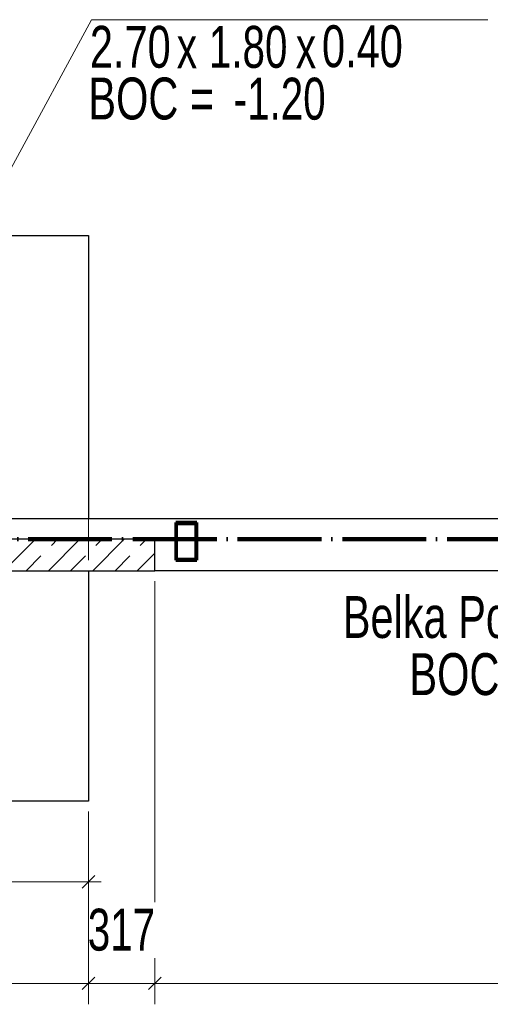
# Model space of a CAD drawing. Header units: millimetres. Extents: x 0 to 60000, y 0 to 29700.
# Tile 56 of 86: x 36822 to 39070, y 5055 to 9756. Entities that reach past the tile are written whole.
import ezdxf

# ---------------------------------------------------------------- set-up
doc = ezdxf.new("R2010")
doc.units = ezdxf.units.MM
for name, pattern in [('ALL_S16', [170, 100, -70]), ('STRICHPUNKT2_S11', [500, 400, -50, 0, -50]), ('STRICHPUNKT2_S5', [1100, 800, -100, 100, -100]), ('VERDECKT2_S2', [270, 200, -70])]:
    doc.linetypes.add(name, pattern=pattern)
for name, color, linetype, lineweight in [('AS_Belki', 7, 'Continuous', 25), ('Ogólne', 7, 'Continuous', 25), ('Osie', 30, 'STRICHPUNKT2_S5', 18), ('Standard', 7, 'Continuous', 25), ('Ściana nośna', 7, 'Continuous', 70)]:
    doc.layers.add(name, color=color, linetype=linetype, lineweight=lineweight)
doc.styles.add('ARIAL', font='ARIAL.TTF')

msp = doc.modelspace()

# ---------------------------------------------------------------- linework, layer by layer
at = {"layer": 'AS_Belki', "color": 30, "linetype": 'Continuous', "lineweight": 70, "transparency": 33554687}
for p, q in [((37567.5, 7354.8), (37567.5, 7174.8)), ((37667.5, 7354.8), (37567.5, 7354.8)), ((37571.5, 7178.8), (37571.5, 7350.8)), ((37571.5, 7350.8), (37663.5, 7350.8)), ((37663.5, 7350.8), (37663.5, 7178.8)), ((37667.5, 7174.8), (37667.5, 7354.8)), ((37567.5, 7174.8), (37667.5, 7174.8)), ((37663.5, 7178.8), (37571.5, 7178.8))]:
    msp.add_line(p, q, dxfattribs=at)
at = {"layer": 'Ogólne', "color": 4, "linetype": 'Continuous', "lineweight": 13, "transparency": 33554687}
for p, q in [((37467.5, 5542.6), (37467.5, 7074.8)), ((37151, 5154.7), (37151, 5974.8)), ((37151, 5639.3), (37151, 5739.3)), ((37121, 5609.4), (37181, 5669.3)), ((36251, 5639.3), (37151, 5639.3)), ((37151, 5639.3), (37151, 5539.3)), ((37151, 5639.3), (37211, 5639.3)), ((37151, 5154.7), (37151, 5254.7)), ((37151, 5154.7), (37151, 5254.7)), ((37467.5, 5154.7), (37467.5, 5254.7)), ((37121, 5124.7), (37181, 5184.6)), ((37121, 5124.7), (37181, 5184.6)), ((37437.5, 5124.7), (37497.5, 5184.6)), ((37151, 5154.7), (37091, 5154.7)), ((37151, 5154.7), (37151, 5054.7)), ((37151, 5154.7), (37211, 5154.7)), ((37151, 5154.7), (37151, 5054.7)), ((37151, 5154.7), (37151, 5154.7)), ((37467.5, 5154.7), (37467.5, 5054.7)), ((37467.5, 5154.7), (41117.5, 5154.7))]:
    msp.add_line(p, q, dxfattribs=at)
for points in [[(37467.5, 5154.7), (37467.5, 5256.5), (37467.5, 5256.5), (37467.5, 5266.3), (37467.5, 5266.3), (37467.5, 5274.7)], [(35351, 5154.7), (36046.3, 5154.7), (36046.3, 5154.7), (37151, 5154.7)], [(37151, 5154.7), (37404.4, 5154.7), (37404.4, 5154.7), (37467.5, 5154.7)]]:
    msp.add_lwpolyline(points, dxfattribs=at)
at = {"layer": 'Osie', "color": 1, "linetype": 'STRICHPUNKT2_S11', "lineweight": 140, "transparency": 33554687}
msp.add_line((3356, 7274.8), (44814, 7274.8), dxfattribs=at)
at = {"layer": 'Standard', "color": 3, "linetype": 'Continuous', "lineweight": 25, "transparency": 33554687}
for p, q in [((35351, 8724.8), (37151, 8724.8)), ((37151, 8724.8), (37151, 7374.8)), ((36476, 7374.8), (42034, 7374.8)), ((37151, 7124.8), (37151, 6024.8)), ((41117.5, 7124.8), (37467.5, 7124.8)), ((37151, 6024.8), (35351, 6024.8))]:
    msp.add_line(p, q, dxfattribs=at)
at = {"layer": 'Standard', "color": 3, "linetype": 'VERDECKT2_S2', "lineweight": 18, "transparency": 33554687}
msp.add_line((37151, 7374.8), (37151, 7124.8), dxfattribs=at)
at = {"layer": 'Standard', "color": 4, "linetype": 'Continuous', "lineweight": 13, "transparency": 33554687}
msp.add_lwpolyline([(39058.5, 9755.6), (37165.3, 9755.6), (36414.7, 8372.9)], dxfattribs=at)
at = {"layer": 'Ściana nośna', "color": 3, "linetype": 'Continuous', "lineweight": 25, "transparency": 33554687}
for p, q in [((37467.5, 7274.8), (36476, 7274.8)), ((37467.5, 7124.8), (37467.5, 7274.8)), ((36476, 7124.8), (37467.5, 7124.8))]:
    msp.add_line(p, q, dxfattribs=at)
at = {"layer": 'Ściana nośna', "color": 8, "linetype": 'Continuous', "lineweight": 35, "transparency": 33554687}
for p, q in [((36747, 7124.8), (36897, 7274.8)), ((36959.1, 7124.8), (37109.1, 7274.8)), ((37171.2, 7124.8), (37321.2, 7274.8)), ((37383.4, 7124.8), (37467.5, 7208.9))]:
    msp.add_line(p, q, dxfattribs=at)
at = {"layer": 'Ściana nośna', "color": 8, "linetype": 'ALL_S16', "lineweight": 35, "transparency": 33554687}
for p, q in [((36853, 7124.8), (37003, 7274.8)), ((37065.2, 7124.8), (37215.2, 7274.8)), ((37277.3, 7124.8), (37427.3, 7274.8))]:
    msp.add_line(p, q, dxfattribs=at)

# ---------------------------------------------------------------- texts
at = {"layer": 'Ogólne', "color": 3, "linetype": 'Continuous', "lineweight": 25, "transparency": 33554687, "insert": (37147.3, 5308.2), "char_height": 200, "width": 401.634, "attachment_point": 7, "style": 'ARIAL'}
msp.add_mtext('\\W0.69;317', dxfattribs=at)
at = {"layer": 'Standard', "color": 3, "linetype": 'Continuous', "lineweight": 18, "transparency": 33554687, "char_height": 200, "attachment_point": 7, "style": 'ARIAL'}
for s, insert, width in [('\\W0.71;2.70', (37157.2, 9523.3), 459.376), ('\\W0.69;1.80', (37725.5, 9523), 457.42), ('\\W0.71;0.40', (38265.8, 9526.1), 459.369), ('\\W0.70;x', (37571.8, 9523.3), 169.856), ('\\W0.70;x', (38140.5, 9523.3), 169.856), ('\\W0.71;BOC= -0.80', (38683.3, 6528.3), 1130.573)]:
    msp.add_mtext(s, dxfattribs=dict(at, insert=insert, width=width))
at = {"layer": 'Standard', "color": 3, "linetype": 'Continuous', "lineweight": 25, "transparency": 33554687, "char_height": 200, "attachment_point": 7, "style": 'ARIAL'}
for s, insert, width in [('\\W0.71;BOC =', (37150, 9276.5), 675.767), ('\\W0.69;-1.20', (37844, 9275.7), 524.169)]:
    msp.add_mtext(s, dxfattribs=dict(at, insert=insert, width=width))
at = {"layer": 'Standard', "color": 2, "linetype": 'Continuous', "lineweight": 50, "transparency": 33554687, "insert": (38365, 6800.9), "char_height": 200, "width": 1801.92, "attachment_point": 7, "style": 'ARIAL'}
msp.add_mtext('\\W0.71;Belka Podwalinowa', dxfattribs=at)

doc.saveas('drawing.dxf')
